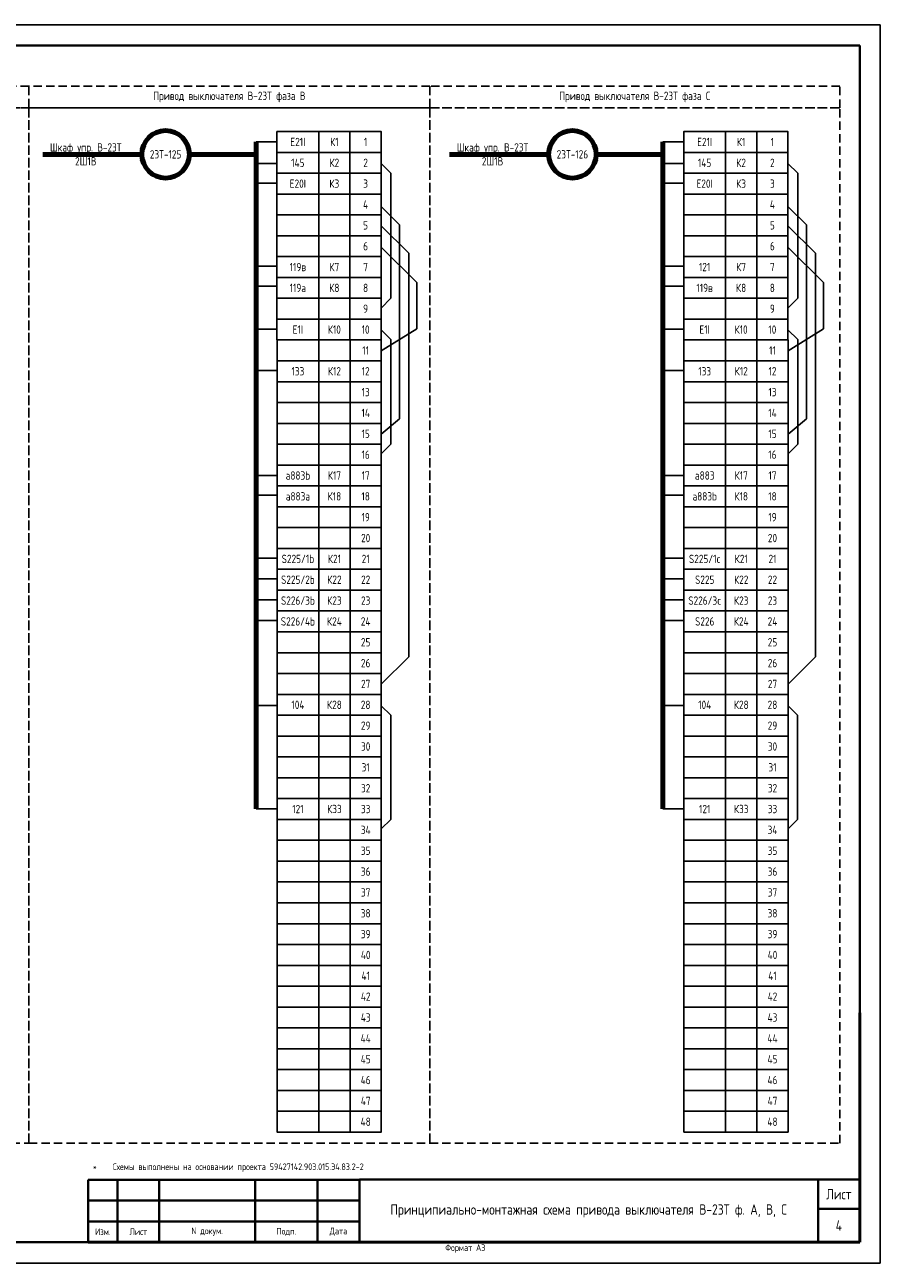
# Model space of a CAD drawing. Header units: millimetres. Extents: x 3972 to 7513, y 1417 to 2199.
# Tile 6 of 16: x 5490 to 5695, y 1779 to 2076. Entities that reach past the tile are written whole.
import ezdxf

# ---------------------------------------------------------------- set-up
doc = ezdxf.new("R2010")
doc.units = ezdxf.units.MM
doc.linetypes.add('JIS_02_2.0', pattern=[3, 2, -1])
doc.layers.add('основная 0.5', color=7, linetype='Continuous', lineweight=50)
doc.styles.add('SIMPLEX', font='GOST.ttf', dxfattribs={"height": 5})

msp = doc.modelspace()

# ---------------------------------------------------------------- linework, layer by layer
for p, q in [((5275.45, 2075.61), (5695.46, 2075.61)), ((5695.46, 1778.56), (5695.46, 2075.61)), ((5695.46, 1778.56), (5695.46, 2075.61)), ((5550.79, 2047.5), (5545.79, 2047.5)), ((5648.34, 2047.5), (5643.34, 2047.5)), ((5550.79, 2042.37), (5545.79, 2042.37)), ((5575.79, 2042.34), (5578.13, 2040)), ((5648.34, 2042.37), (5643.34, 2042.37)), ((5673.34, 2042.34), (5675.69, 2040)), ((5578.13, 2040), (5578.13, 2010)), ((5675.69, 2040), (5675.69, 2010)), ((5550.79, 2037.6), (5545.79, 2037.6)), ((5648.34, 2037.6), (5643.34, 2037.6)), ((5575.79, 2032.01), (5580.2, 2027.6)), ((5673.34, 2032.01), (5677.76, 2027.6)), ((5575.79, 2027.42), (5582.39, 2020.81)), ((5580.2, 1981.13), (5580.2, 2027.6)), ((5673.34, 2027.42), (5679.95, 2020.81)), ((5677.76, 1981.13), (5677.76, 2027.6)), ((5575.79, 2022.28), (5584.3, 2013.77)), ((5582.39, 2020.81), (5582.39, 1924.01)), ((5673.34, 2022.28), (5681.85, 2013.77)), ((5679.95, 2020.81), (5679.95, 1924.01)), ((5550.79, 2017.7), (5545.79, 2017.7)), ((5648.34, 2017.7), (5643.34, 2017.7)), ((5550.79, 2012.93), (5545.79, 2012.93)), ((5584.3, 2002.7), (5584.3, 2013.77)), ((5648.34, 2012.93), (5643.34, 2012.93)), ((5681.85, 2002.7), (5681.85, 2013.77)), ((5578.13, 2010), (5575.79, 2007.65)), ((5675.69, 2010), (5673.34, 2007.65)), ((5550.79, 2002.56), (5545.79, 2002.56)), ((5575.79, 2002.43), (5578.13, 2000.09)), ((5575.81, 1997.38), (5584.3, 2002.7)), ((5648.34, 2002.56), (5643.34, 2002.56)), ((5673.34, 2002.43), (5675.69, 2000.09)), ((5673.37, 1997.38), (5681.85, 2002.7)), ((5578.13, 2000.09), (5578.13, 1975)), ((5675.69, 2000.09), (5675.69, 1975)), ((5550.79, 1992.67), (5545.79, 1992.67)), ((5648.34, 1992.67), (5643.34, 1992.67)), ((5575.81, 1977.4), (5580.2, 1981.13)), ((5673.37, 1977.4), (5677.76, 1981.13)), ((5578.13, 1975), (5575.81, 1972.68)), ((5675.69, 1975), (5673.37, 1972.68)), ((5550.79, 1967.52), (5545.79, 1967.52)), ((5648.34, 1967.52), (5643.34, 1967.52)), ((5550.79, 1962.75), (5545.79, 1962.75)), ((5648.34, 1962.75), (5643.34, 1962.75)), ((5550.79, 1947.66), (5545.79, 1947.66)), ((5648.34, 1947.66), (5643.34, 1947.66)), ((5550.79, 1942.73), (5545.79, 1942.73)), ((5648.34, 1942.73), (5643.34, 1942.73)), ((5550.79, 1937.65), (5545.79, 1937.65)), ((5648.34, 1937.65), (5643.34, 1937.65)), ((5550.79, 1932.71), (5545.79, 1932.71)), ((5648.34, 1932.71), (5643.34, 1932.71)), ((5575.81, 1917.43), (5582.39, 1924.01)), ((5673.37, 1917.43), (5679.95, 1924.01)), ((5550.79, 1912.32), (5545.79, 1912.32)), ((5575.81, 1912.28), (5578.09, 1910)), ((5648.34, 1912.32), (5643.34, 1912.32)), ((5673.37, 1912.28), (5675.65, 1910)), ((5578.09, 1910), (5578.09, 1885)), ((5675.65, 1910), (5675.65, 1885)), ((5550.79, 1887.57), (5545.79, 1887.57)), ((5648.34, 1887.57), (5643.34, 1887.57)), ((5578.09, 1885), (5575.81, 1882.72)), ((5675.65, 1885), (5673.37, 1882.72)), ((5275.45, 1778.56), (5695.46, 1778.56))]:
    msp.add_line(p, q)
at = {"lineweight": 40}
for p, q in [((5295.45, 2070.61), (5690.54, 2070.61)), ((5690.54, 2070.61), (5690.54, 1783.61)), ((5505.54, 1798.6), (5570.54, 1798.6)), ((5680.54, 1798.61), (5680.54, 1783.61)), ((5505.54, 1793.6), (5570.54, 1793.6)), ((5680.54, 1791.61), (5690.54, 1791.61)), ((5505.54, 1788.6), (5570.54, 1788.6)), ((5295.45, 1783.61), (5690.54, 1783.61))]:
    msp.add_line(p, q, dxfattribs=at)
at = {"lineweight": 80}
for p, q in [((5545.79, 1887.57), (5545.79, 2047.5)), ((5643.34, 1887.57), (5643.34, 2047.5)), ((5518.38, 2044.53), (5494.63, 2044.53)), ((5545.79, 2044.53), (5529.78, 2044.53)), ((5615.94, 2044.53), (5592.19, 2044.53)), ((5643.34, 2044.53), (5627.34, 2044.53))]:
    msp.add_line(p, q, dxfattribs=at)
at = {"color": 32, "linetype": 'JIS_02_2.0', "true_color": 0xcd6928}
for points in [[(5491.29, 2060.88), (5298.15, 2060.88), (5298.15, 2055.69), (5491.29, 2055.69)], [(5587.43, 2060.88), (5491.29, 2060.88), (5491.29, 2055.69), (5587.43, 2055.69)], [(5685.74, 2060.88), (5587.43, 2060.88), (5587.43, 2055.69), (5685.74, 2055.69)], [(5491.29, 2055.69), (5298.15, 2055.69), (5298.15, 1807.38), (5491.29, 1807.38)], [(5587.43, 2055.69), (5491.29, 2055.69), (5491.29, 1807.38), (5587.43, 1807.38)], [(5685.74, 2055.69), (5587.43, 2055.69), (5587.43, 1807.38), (5685.74, 1807.38)]]:
    msp.add_lwpolyline(points, close=True, dxfattribs=at)
for points in [[(5560.79, 2045), (5550.79, 2045), (5550.79, 2050), (5560.79, 2050)], [(5560.79, 2045), (5568.29, 2045), (5568.29, 2050), (5560.79, 2050)], [(5568.29, 2045), (5575.79, 2045), (5575.79, 2050), (5568.29, 2050)], [(5658.34, 2045), (5648.34, 2045), (5648.34, 2050), (5658.34, 2050)], [(5658.34, 2045), (5665.84, 2045), (5665.84, 2050), (5658.34, 2050)], [(5665.84, 2045), (5673.34, 2045), (5673.34, 2050), (5665.84, 2050)], [(5560.79, 2040), (5550.79, 2040), (5550.79, 2045), (5560.79, 2045)], [(5560.79, 2040), (5568.29, 2040), (5568.29, 2045), (5560.79, 2045)], [(5568.29, 2040), (5575.79, 2040), (5575.79, 2045), (5568.29, 2045)], [(5658.34, 2040), (5648.34, 2040), (5648.34, 2045), (5658.34, 2045)], [(5658.34, 2040), (5665.84, 2040), (5665.84, 2045), (5658.34, 2045)], [(5665.84, 2040), (5673.34, 2040), (5673.34, 2045), (5665.84, 2045)], [(5560.79, 2035), (5550.79, 2035), (5550.79, 2040), (5560.79, 2040)], [(5560.79, 2035), (5568.29, 2035), (5568.29, 2040), (5560.79, 2040)], [(5568.29, 2035), (5575.79, 2035), (5575.79, 2040), (5568.29, 2040)], [(5658.34, 2035), (5648.34, 2035), (5648.34, 2040), (5658.34, 2040)], [(5658.34, 2035), (5665.84, 2035), (5665.84, 2040), (5658.34, 2040)], [(5665.84, 2035), (5673.34, 2035), (5673.34, 2040), (5665.84, 2040)], [(5560.79, 2030), (5550.79, 2030), (5550.79, 2035), (5560.79, 2035)], [(5560.79, 2030), (5568.29, 2030), (5568.29, 2035), (5560.79, 2035)], [(5568.29, 2030), (5575.79, 2030), (5575.79, 2035), (5568.29, 2035)], [(5658.34, 2030), (5648.34, 2030), (5648.34, 2035), (5658.34, 2035)], [(5658.34, 2030), (5665.84, 2030), (5665.84, 2035), (5658.34, 2035)], [(5665.84, 2030), (5673.34, 2030), (5673.34, 2035), (5665.84, 2035)], [(5560.79, 2025), (5550.79, 2025), (5550.79, 2030), (5560.79, 2030)], [(5560.79, 2025), (5568.29, 2025), (5568.29, 2030), (5560.79, 2030)], [(5568.29, 2025), (5575.79, 2025), (5575.79, 2030), (5568.29, 2030)], [(5658.34, 2025), (5648.34, 2025), (5648.34, 2030), (5658.34, 2030)], [(5658.34, 2025), (5665.84, 2025), (5665.84, 2030), (5658.34, 2030)], [(5665.84, 2025), (5673.34, 2025), (5673.34, 2030), (5665.84, 2030)], [(5560.79, 2020), (5550.79, 2020), (5550.79, 2025), (5560.79, 2025)], [(5560.79, 2020), (5568.29, 2020), (5568.29, 2025), (5560.79, 2025)], [(5568.29, 2020), (5575.79, 2020), (5575.79, 2025), (5568.29, 2025)], [(5658.34, 2020), (5648.34, 2020), (5648.34, 2025), (5658.34, 2025)], [(5658.34, 2020), (5665.84, 2020), (5665.84, 2025), (5658.34, 2025)], [(5665.84, 2020), (5673.34, 2020), (5673.34, 2025), (5665.84, 2025)], [(5560.79, 2015), (5550.79, 2015), (5550.79, 2020), (5560.79, 2020)], [(5560.79, 2015), (5568.29, 2015), (5568.29, 2020), (5560.79, 2020)], [(5568.29, 2015), (5575.79, 2015), (5575.79, 2020), (5568.29, 2020)], [(5658.34, 2015), (5648.34, 2015), (5648.34, 2020), (5658.34, 2020)], [(5658.34, 2015), (5665.84, 2015), (5665.84, 2020), (5658.34, 2020)], [(5665.84, 2015), (5673.34, 2015), (5673.34, 2020), (5665.84, 2020)], [(5560.79, 2010), (5550.79, 2010), (5550.79, 2015), (5560.79, 2015)], [(5560.79, 2010), (5568.29, 2010), (5568.29, 2015), (5560.79, 2015)], [(5568.29, 2010), (5575.79, 2010), (5575.79, 2015), (5568.29, 2015)], [(5658.34, 2010), (5648.34, 2010), (5648.34, 2015), (5658.34, 2015)], [(5658.34, 2010), (5665.84, 2010), (5665.84, 2015), (5658.34, 2015)], [(5665.84, 2010), (5673.34, 2010), (5673.34, 2015), (5665.84, 2015)], [(5560.79, 2005), (5550.79, 2005), (5550.79, 2010), (5560.79, 2010)], [(5560.79, 2005), (5568.29, 2005), (5568.29, 2010), (5560.79, 2010)], [(5568.29, 2005), (5575.79, 2005), (5575.79, 2010), (5568.29, 2010)], [(5658.34, 2005), (5648.34, 2005), (5648.34, 2010), (5658.34, 2010)], [(5658.34, 2005), (5665.84, 2005), (5665.84, 2010), (5658.34, 2010)], [(5665.84, 2005), (5673.34, 2005), (5673.34, 2010), (5665.84, 2010)], [(5560.79, 2000), (5550.79, 2000), (5550.79, 2005), (5560.79, 2005)], [(5560.79, 2000), (5568.29, 2000), (5568.29, 2005), (5560.79, 2005)], [(5568.29, 2000), (5575.79, 2000), (5575.79, 2005), (5568.29, 2005)], [(5658.34, 2000), (5648.34, 2000), (5648.34, 2005), (5658.34, 2005)], [(5658.34, 2000), (5665.84, 2000), (5665.84, 2005), (5658.34, 2005)], [(5665.84, 2000), (5673.34, 2000), (5673.34, 2005), (5665.84, 2005)], [(5560.81, 1995), (5550.81, 1995), (5550.81, 2000), (5560.81, 2000)], [(5560.81, 1995), (5568.31, 1995), (5568.31, 2000), (5560.81, 2000)], [(5568.31, 1995), (5575.81, 1995), (5575.81, 2000), (5568.31, 2000)], [(5658.37, 1995), (5648.37, 1995), (5648.37, 2000), (5658.37, 2000)], [(5658.37, 1995), (5665.87, 1995), (5665.87, 2000), (5658.37, 2000)], [(5665.87, 1995), (5673.37, 1995), (5673.37, 2000), (5665.87, 2000)], [(5560.81, 1990), (5550.81, 1990), (5550.81, 1995), (5560.81, 1995)], [(5560.81, 1990), (5550.81, 1990), (5550.81, 1995), (5560.81, 1995)], [(5560.81, 1990), (5568.31, 1990), (5568.31, 1995), (5560.81, 1995)], [(5560.81, 1990), (5568.31, 1990), (5568.31, 1995), (5560.81, 1995)], [(5568.31, 1990), (5575.81, 1990), (5575.81, 1995), (5568.31, 1995)], [(5658.37, 1990), (5648.37, 1990), (5648.37, 1995), (5658.37, 1995)], [(5658.37, 1990), (5648.37, 1990), (5648.37, 1995), (5658.37, 1995)], [(5658.37, 1990), (5665.87, 1990), (5665.87, 1995), (5658.37, 1995)], [(5658.37, 1990), (5665.87, 1990), (5665.87, 1995), (5658.37, 1995)], [(5665.87, 1990), (5673.37, 1990), (5673.37, 1995), (5665.87, 1995)], [(5560.81, 1985), (5550.81, 1985), (5550.81, 1990), (5560.81, 1990)], [(5560.81, 1985), (5568.31, 1985), (5568.31, 1990), (5560.81, 1990)], [(5568.31, 1985), (5575.81, 1985), (5575.81, 1990), (5568.31, 1990)], [(5658.37, 1985), (5648.37, 1985), (5648.37, 1990), (5658.37, 1990)], [(5658.37, 1985), (5665.87, 1985), (5665.87, 1990), (5658.37, 1990)], [(5665.87, 1985), (5673.37, 1985), (5673.37, 1990), (5665.87, 1990)], [(5560.81, 1980), (5550.81, 1980), (5550.81, 1985), (5560.81, 1985)], [(5560.81, 1980), (5568.31, 1980), (5568.31, 1985), (5560.81, 1985)], [(5568.31, 1980), (5575.81, 1980), (5575.81, 1985), (5568.31, 1985)], [(5658.37, 1980), (5648.37, 1980), (5648.37, 1985), (5658.37, 1985)], [(5658.37, 1980), (5665.87, 1980), (5665.87, 1985), (5658.37, 1985)], [(5665.87, 1980), (5673.37, 1980), (5673.37, 1985), (5665.87, 1985)], [(5560.81, 1975), (5550.81, 1975), (5550.81, 1980), (5560.81, 1980)], [(5560.81, 1975), (5568.31, 1975), (5568.31, 1980), (5560.81, 1980)], [(5568.31, 1975), (5575.81, 1975), (5575.81, 1980), (5568.31, 1980)], [(5658.37, 1975), (5648.37, 1975), (5648.37, 1980), (5658.37, 1980)], [(5658.37, 1975), (5665.87, 1975), (5665.87, 1980), (5658.37, 1980)], [(5665.87, 1975), (5673.37, 1975), (5673.37, 1980), (5665.87, 1980)], [(5560.81, 1970), (5550.81, 1970), (5550.81, 1975), (5560.81, 1975)], [(5560.81, 1970), (5568.31, 1970), (5568.31, 1975), (5560.81, 1975)], [(5568.31, 1970), (5575.81, 1970), (5575.81, 1975), (5568.31, 1975)], [(5658.37, 1970), (5648.37, 1970), (5648.37, 1975), (5658.37, 1975)], [(5658.37, 1970), (5665.87, 1970), (5665.87, 1975), (5658.37, 1975)], [(5665.87, 1970), (5673.37, 1970), (5673.37, 1975), (5665.87, 1975)], [(5560.81, 1965), (5550.81, 1965), (5550.81, 1970), (5560.81, 1970)], [(5560.81, 1965), (5568.31, 1965), (5568.31, 1970), (5560.81, 1970)], [(5568.31, 1965), (5575.81, 1965), (5575.81, 1970), (5568.31, 1970)], [(5658.37, 1965), (5648.37, 1965), (5648.37, 1970), (5658.37, 1970)], [(5658.37, 1965), (5665.87, 1965), (5665.87, 1970), (5658.37, 1970)], [(5665.87, 1965), (5673.37, 1965), (5673.37, 1970), (5665.87, 1970)], [(5560.81, 1960), (5550.81, 1960), (5550.81, 1965), (5560.81, 1965)], [(5560.81, 1960), (5550.81, 1960), (5550.81, 1965), (5560.81, 1965)], [(5560.81, 1960), (5568.31, 1960), (5568.31, 1965), (5560.81, 1965)], [(5560.81, 1960), (5568.31, 1960), (5568.31, 1965), (5560.81, 1965)], [(5568.31, 1960), (5575.81, 1960), (5575.81, 1965), (5568.31, 1965)], [(5658.37, 1960), (5648.37, 1960), (5648.37, 1965), (5658.37, 1965)], [(5658.37, 1960), (5648.37, 1960), (5648.37, 1965), (5658.37, 1965)], [(5658.37, 1960), (5665.87, 1960), (5665.87, 1965), (5658.37, 1965)], [(5658.37, 1960), (5665.87, 1960), (5665.87, 1965), (5658.37, 1965)], [(5665.87, 1960), (5673.37, 1960), (5673.37, 1965), (5665.87, 1965)], [(5560.81, 1955), (5550.81, 1955), (5550.81, 1960), (5560.81, 1960)], [(5560.81, 1955), (5568.31, 1955), (5568.31, 1960), (5560.81, 1960)], [(5568.31, 1955), (5575.81, 1955), (5575.81, 1960), (5568.31, 1960)], [(5658.37, 1955), (5648.37, 1955), (5648.37, 1960), (5658.37, 1960)], [(5658.37, 1955), (5665.87, 1955), (5665.87, 1960), (5658.37, 1960)], [(5665.87, 1955), (5673.37, 1955), (5673.37, 1960), (5665.87, 1960)], [(5560.81, 1950), (5550.81, 1950), (5550.81, 1955), (5560.81, 1955)], [(5560.81, 1950), (5568.31, 1950), (5568.31, 1955), (5560.81, 1955)], [(5568.31, 1950), (5575.81, 1950), (5575.81, 1955), (5568.31, 1955)], [(5658.37, 1950), (5648.37, 1950), (5648.37, 1955), (5658.37, 1955)], [(5658.37, 1950), (5665.87, 1950), (5665.87, 1955), (5658.37, 1955)], [(5665.87, 1950), (5673.37, 1950), (5673.37, 1955), (5665.87, 1955)], [(5560.81, 1945), (5550.81, 1945), (5550.81, 1950), (5560.81, 1950)], [(5560.81, 1945), (5568.31, 1945), (5568.31, 1950), (5560.81, 1950)], [(5568.31, 1945), (5575.81, 1945), (5575.81, 1950), (5568.31, 1950)], [(5658.37, 1945), (5648.37, 1945), (5648.37, 1950), (5658.37, 1950)], [(5658.37, 1945), (5665.87, 1945), (5665.87, 1950), (5658.37, 1950)], [(5665.87, 1945), (5673.37, 1945), (5673.37, 1950), (5665.87, 1950)], [(5560.81, 1940), (5550.81, 1940), (5550.81, 1945), (5560.81, 1945)], [(5560.81, 1940), (5568.31, 1940), (5568.31, 1945), (5560.81, 1945)], [(5568.31, 1940), (5575.81, 1940), (5575.81, 1945), (5568.31, 1945)], [(5658.37, 1940), (5648.37, 1940), (5648.37, 1945), (5658.37, 1945)], [(5658.37, 1940), (5665.87, 1940), (5665.87, 1945), (5658.37, 1945)], [(5665.87, 1940), (5673.37, 1940), (5673.37, 1945), (5665.87, 1945)], [(5560.81, 1935), (5550.81, 1935), (5550.81, 1940), (5560.81, 1940)], [(5560.81, 1935), (5550.81, 1935), (5550.81, 1940), (5560.81, 1940)], [(5560.81, 1935), (5568.31, 1935), (5568.31, 1940), (5560.81, 1940)], [(5560.81, 1935), (5568.31, 1935), (5568.31, 1940), (5560.81, 1940)], [(5568.31, 1935), (5575.81, 1935), (5575.81, 1940), (5568.31, 1940)], [(5658.37, 1935), (5648.37, 1935), (5648.37, 1940), (5658.37, 1940)], [(5658.37, 1935), (5648.37, 1935), (5648.37, 1940), (5658.37, 1940)], [(5658.37, 1935), (5665.87, 1935), (5665.87, 1940), (5658.37, 1940)], [(5658.37, 1935), (5665.87, 1935), (5665.87, 1940), (5658.37, 1940)], [(5665.87, 1935), (5673.37, 1935), (5673.37, 1940), (5665.87, 1940)], [(5560.81, 1930), (5550.81, 1930), (5550.81, 1935), (5560.81, 1935)], [(5560.81, 1930), (5568.31, 1930), (5568.31, 1935), (5560.81, 1935)], [(5568.31, 1930), (5575.81, 1930), (5575.81, 1935), (5568.31, 1935)], [(5658.37, 1930), (5648.37, 1930), (5648.37, 1935), (5658.37, 1935)], [(5658.37, 1930), (5665.87, 1930), (5665.87, 1935), (5658.37, 1935)], [(5665.87, 1930), (5673.37, 1930), (5673.37, 1935), (5665.87, 1935)], [(5560.81, 1925), (5550.81, 1925), (5550.81, 1930), (5560.81, 1930)], [(5560.81, 1925), (5568.31, 1925), (5568.31, 1930), (5560.81, 1930)], [(5568.31, 1925), (5575.81, 1925), (5575.81, 1930), (5568.31, 1930)], [(5658.37, 1925), (5648.37, 1925), (5648.37, 1930), (5658.37, 1930)], [(5658.37, 1925), (5665.87, 1925), (5665.87, 1930), (5658.37, 1930)], [(5665.87, 1925), (5673.37, 1925), (5673.37, 1930), (5665.87, 1930)], [(5560.81, 1920), (5550.81, 1920), (5550.81, 1925), (5560.81, 1925)], [(5560.81, 1920), (5568.31, 1920), (5568.31, 1925), (5560.81, 1925)], [(5568.31, 1920), (5575.81, 1920), (5575.81, 1925), (5568.31, 1925)], [(5658.37, 1920), (5648.37, 1920), (5648.37, 1925), (5658.37, 1925)], [(5658.37, 1920), (5665.87, 1920), (5665.87, 1925), (5658.37, 1925)], [(5665.87, 1920), (5673.37, 1920), (5673.37, 1925), (5665.87, 1925)], [(5560.81, 1915), (5550.81, 1915), (5550.81, 1920), (5560.81, 1920)], [(5560.81, 1915), (5568.31, 1915), (5568.31, 1920), (5560.81, 1920)], [(5568.31, 1915), (5575.81, 1915), (5575.81, 1920), (5568.31, 1920)], [(5658.37, 1915), (5648.37, 1915), (5648.37, 1920), (5658.37, 1920)], [(5658.37, 1915), (5665.87, 1915), (5665.87, 1920), (5658.37, 1920)], [(5665.87, 1915), (5673.37, 1915), (5673.37, 1920), (5665.87, 1920)], [(5560.81, 1910), (5550.81, 1910), (5550.81, 1915), (5560.81, 1915)], [(5560.81, 1910), (5568.31, 1910), (5568.31, 1915), (5560.81, 1915)], [(5568.31, 1910), (5575.81, 1910), (5575.81, 1915), (5568.31, 1915)], [(5658.37, 1910), (5648.37, 1910), (5648.37, 1915), (5658.37, 1915)], [(5658.37, 1910), (5665.87, 1910), (5665.87, 1915), (5658.37, 1915)], [(5665.87, 1910), (5673.37, 1910), (5673.37, 1915), (5665.87, 1915)], [(5560.81, 1905), (5550.81, 1905), (5550.81, 1910), (5560.81, 1910)], [(5560.81, 1905), (5568.31, 1905), (5568.31, 1910), (5560.81, 1910)], [(5568.31, 1905), (5575.81, 1905), (5575.81, 1910), (5568.31, 1910)], [(5658.37, 1905), (5648.37, 1905), (5648.37, 1910), (5658.37, 1910)], [(5658.37, 1905), (5665.87, 1905), (5665.87, 1910), (5658.37, 1910)], [(5665.87, 1905), (5673.37, 1905), (5673.37, 1910), (5665.87, 1910)], [(5560.81, 1900), (5550.81, 1900), (5550.81, 1905), (5560.81, 1905)], [(5560.81, 1900), (5568.31, 1900), (5568.31, 1905), (5560.81, 1905)], [(5568.31, 1900), (5575.81, 1900), (5575.81, 1905), (5568.31, 1905)], [(5658.37, 1900), (5648.37, 1900), (5648.37, 1905), (5658.37, 1905)], [(5658.37, 1900), (5665.87, 1900), (5665.87, 1905), (5658.37, 1905)], [(5665.87, 1900), (5673.37, 1900), (5673.37, 1905), (5665.87, 1905)], [(5560.81, 1895), (5550.81, 1895), (5550.81, 1900), (5560.81, 1900)], [(5560.81, 1895), (5568.31, 1895), (5568.31, 1900), (5560.81, 1900)], [(5568.31, 1895), (5575.81, 1895), (5575.81, 1900), (5568.31, 1900)], [(5658.37, 1895), (5648.37, 1895), (5648.37, 1900), (5658.37, 1900)], [(5658.37, 1895), (5665.87, 1895), (5665.87, 1900), (5658.37, 1900)], [(5665.87, 1895), (5673.37, 1895), (5673.37, 1900), (5665.87, 1900)], [(5560.81, 1890), (5550.81, 1890), (5550.81, 1895), (5560.81, 1895)], [(5560.81, 1890), (5568.31, 1890), (5568.31, 1895), (5560.81, 1895)], [(5568.31, 1890), (5575.81, 1890), (5575.81, 1895), (5568.31, 1895)], [(5658.37, 1890), (5648.37, 1890), (5648.37, 1895), (5658.37, 1895)], [(5658.37, 1890), (5665.87, 1890), (5665.87, 1895), (5658.37, 1895)], [(5665.87, 1890), (5673.37, 1890), (5673.37, 1895), (5665.87, 1895)], [(5560.81, 1885), (5550.81, 1885), (5550.81, 1890), (5560.81, 1890)], [(5560.81, 1885), (5568.31, 1885), (5568.31, 1890), (5560.81, 1890)], [(5568.31, 1885), (5575.81, 1885), (5575.81, 1890), (5568.31, 1890)], [(5658.37, 1885), (5648.37, 1885), (5648.37, 1890), (5658.37, 1890)], [(5658.37, 1885), (5665.87, 1885), (5665.87, 1890), (5658.37, 1890)], [(5665.87, 1885), (5673.37, 1885), (5673.37, 1890), (5665.87, 1890)], [(5560.81, 1880), (5550.81, 1880), (5550.81, 1885), (5560.81, 1885)], [(5560.81, 1880), (5568.31, 1880), (5568.31, 1885), (5560.81, 1885)], [(5568.31, 1880), (5575.81, 1880), (5575.81, 1885), (5568.31, 1885)], [(5658.37, 1880), (5648.37, 1880), (5648.37, 1885), (5658.37, 1885)], [(5658.37, 1880), (5665.87, 1880), (5665.87, 1885), (5658.37, 1885)], [(5665.87, 1880), (5673.37, 1880), (5673.37, 1885), (5665.87, 1885)], [(5560.81, 1875), (5550.81, 1875), (5550.81, 1880), (5560.81, 1880)], [(5560.81, 1875), (5568.31, 1875), (5568.31, 1880), (5560.81, 1880)], [(5568.31, 1875), (5575.81, 1875), (5575.81, 1880), (5568.31, 1880)], [(5658.37, 1875), (5648.37, 1875), (5648.37, 1880), (5658.37, 1880)], [(5658.37, 1875), (5665.87, 1875), (5665.87, 1880), (5658.37, 1880)], [(5665.87, 1875), (5673.37, 1875), (5673.37, 1880), (5665.87, 1880)], [(5560.81, 1870), (5550.81, 1870), (5550.81, 1875), (5560.81, 1875)], [(5560.81, 1870), (5568.31, 1870), (5568.31, 1875), (5560.81, 1875)], [(5568.31, 1870), (5575.81, 1870), (5575.81, 1875), (5568.31, 1875)], [(5658.37, 1870), (5648.37, 1870), (5648.37, 1875), (5658.37, 1875)], [(5658.37, 1870), (5665.87, 1870), (5665.87, 1875), (5658.37, 1875)], [(5665.87, 1870), (5673.37, 1870), (5673.37, 1875), (5665.87, 1875)], [(5560.81, 1865), (5550.81, 1865), (5550.81, 1870), (5560.81, 1870)], [(5560.81, 1865), (5568.31, 1865), (5568.31, 1870), (5560.81, 1870)], [(5568.31, 1865), (5575.81, 1865), (5575.81, 1870), (5568.31, 1870)], [(5658.37, 1865), (5648.37, 1865), (5648.37, 1870), (5658.37, 1870)], [(5658.37, 1865), (5665.87, 1865), (5665.87, 1870), (5658.37, 1870)], [(5665.87, 1865), (5673.37, 1865), (5673.37, 1870), (5665.87, 1870)], [(5560.81, 1860), (5550.81, 1860), (5550.81, 1865), (5560.81, 1865)], [(5560.81, 1860), (5568.31, 1860), (5568.31, 1865), (5560.81, 1865)], [(5568.31, 1860), (5575.81, 1860), (5575.81, 1865), (5568.31, 1865)], [(5658.37, 1860), (5648.37, 1860), (5648.37, 1865), (5658.37, 1865)], [(5658.37, 1860), (5665.87, 1860), (5665.87, 1865), (5658.37, 1865)], [(5665.87, 1860), (5673.37, 1860), (5673.37, 1865), (5665.87, 1865)], [(5560.81, 1855), (5550.81, 1855), (5550.81, 1860), (5560.81, 1860)], [(5560.81, 1855), (5568.31, 1855), (5568.31, 1860), (5560.81, 1860)], [(5568.31, 1855), (5575.81, 1855), (5575.81, 1860), (5568.31, 1860)], [(5658.37, 1855), (5648.37, 1855), (5648.37, 1860), (5658.37, 1860)], [(5658.37, 1855), (5665.87, 1855), (5665.87, 1860), (5658.37, 1860)], [(5665.87, 1855), (5673.37, 1855), (5673.37, 1860), (5665.87, 1860)], [(5560.81, 1850), (5550.81, 1850), (5550.81, 1855), (5560.81, 1855)], [(5560.81, 1850), (5568.31, 1850), (5568.31, 1855), (5560.81, 1855)], [(5568.31, 1850), (5575.81, 1850), (5575.81, 1855), (5568.31, 1855)], [(5658.37, 1850), (5648.37, 1850), (5648.37, 1855), (5658.37, 1855)], [(5658.37, 1850), (5665.87, 1850), (5665.87, 1855), (5658.37, 1855)], [(5665.87, 1850), (5673.37, 1850), (5673.37, 1855), (5665.87, 1855)], [(5560.81, 1845), (5550.81, 1845), (5550.81, 1850), (5560.81, 1850)], [(5560.81, 1845), (5568.31, 1845), (5568.31, 1850), (5560.81, 1850)], [(5568.31, 1845), (5575.81, 1845), (5575.81, 1850), (5568.31, 1850)], [(5658.37, 1845), (5648.37, 1845), (5648.37, 1850), (5658.37, 1850)], [(5658.37, 1845), (5665.87, 1845), (5665.87, 1850), (5658.37, 1850)], [(5665.87, 1845), (5673.37, 1845), (5673.37, 1850), (5665.87, 1850)], [(5560.81, 1840), (5550.81, 1840), (5550.81, 1845), (5560.81, 1845)], [(5560.81, 1840), (5568.31, 1840), (5568.31, 1845), (5560.81, 1845)], [(5568.31, 1840), (5575.81, 1840), (5575.81, 1845), (5568.31, 1845)], [(5658.37, 1840), (5648.37, 1840), (5648.37, 1845), (5658.37, 1845)], [(5658.37, 1840), (5665.87, 1840), (5665.87, 1845), (5658.37, 1845)], [(5665.87, 1840), (5673.37, 1840), (5673.37, 1845), (5665.87, 1845)], [(5560.81, 1835), (5550.81, 1835), (5550.81, 1840), (5560.81, 1840)], [(5560.81, 1835), (5568.31, 1835), (5568.31, 1840), (5560.81, 1840)], [(5568.31, 1835), (5575.81, 1835), (5575.81, 1840), (5568.31, 1840)], [(5658.37, 1835), (5648.37, 1835), (5648.37, 1840), (5658.37, 1840)], [(5658.37, 1835), (5665.87, 1835), (5665.87, 1840), (5658.37, 1840)], [(5665.87, 1835), (5673.37, 1835), (5673.37, 1840), (5665.87, 1840)], [(5560.81, 1830), (5550.81, 1830), (5550.81, 1835), (5560.81, 1835)], [(5560.81, 1830), (5568.31, 1830), (5568.31, 1835), (5560.81, 1835)], [(5568.31, 1830), (5575.81, 1830), (5575.81, 1835), (5568.31, 1835)], [(5658.37, 1830), (5648.37, 1830), (5648.37, 1835), (5658.37, 1835)], [(5658.37, 1830), (5665.87, 1830), (5665.87, 1835), (5658.37, 1835)], [(5665.87, 1830), (5673.37, 1830), (5673.37, 1835), (5665.87, 1835)], [(5560.81, 1825), (5550.81, 1825), (5550.81, 1830), (5560.81, 1830)], [(5560.81, 1825), (5568.31, 1825), (5568.31, 1830), (5560.81, 1830)], [(5568.31, 1825), (5575.81, 1825), (5575.81, 1830), (5568.31, 1830)], [(5658.37, 1825), (5648.37, 1825), (5648.37, 1830), (5658.37, 1830)], [(5658.37, 1825), (5665.87, 1825), (5665.87, 1830), (5658.37, 1830)], [(5665.87, 1825), (5673.37, 1825), (5673.37, 1830), (5665.87, 1830)], [(5560.81, 1820), (5550.81, 1820), (5550.81, 1825), (5560.81, 1825)], [(5560.81, 1820), (5568.31, 1820), (5568.31, 1825), (5560.81, 1825)], [(5568.31, 1820), (5575.81, 1820), (5575.81, 1825), (5568.31, 1825)], [(5658.37, 1820), (5648.37, 1820), (5648.37, 1825), (5658.37, 1825)], [(5658.37, 1820), (5665.87, 1820), (5665.87, 1825), (5658.37, 1825)], [(5665.87, 1820), (5673.37, 1820), (5673.37, 1825), (5665.87, 1825)], [(5560.81, 1815), (5550.81, 1815), (5550.81, 1820), (5560.81, 1820)], [(5560.81, 1815), (5568.31, 1815), (5568.31, 1820), (5560.81, 1820)], [(5568.31, 1815), (5575.81, 1815), (5575.81, 1820), (5568.31, 1820)], [(5658.37, 1815), (5648.37, 1815), (5648.37, 1820), (5658.37, 1820)], [(5658.37, 1815), (5665.87, 1815), (5665.87, 1820), (5658.37, 1820)], [(5665.87, 1815), (5673.37, 1815), (5673.37, 1820), (5665.87, 1820)], [(5560.81, 1810), (5550.81, 1810), (5550.81, 1815), (5560.81, 1815)], [(5560.81, 1810), (5568.31, 1810), (5568.31, 1815), (5560.81, 1815)], [(5568.31, 1810), (5575.81, 1810), (5575.81, 1815), (5568.31, 1815)], [(5658.37, 1810), (5648.37, 1810), (5648.37, 1815), (5658.37, 1815)], [(5658.37, 1810), (5665.87, 1810), (5665.87, 1815), (5658.37, 1815)], [(5665.87, 1810), (5673.37, 1810), (5673.37, 1815), (5665.87, 1815)]]:
    msp.add_lwpolyline(points, close=True)
at = {"lineweight": 80}
for centre in [(5524.08, 2044.53), (5621.64, 2044.53)]:
    msp.add_circle(centre, 5.7, dxfattribs=at)
at = {"layer": 'основная 0.5', "color": 0}
for p, q in [((5690.54, 1783.61), (5690.54, 1838.61)), ((5505.54, 1783.61), (5690.54, 1783.61))]:
    msp.add_line(p, q, dxfattribs=at)
at = {"layer": 'основная 0.5', "lineweight": 40}
for p, q in [((5505.54, 1798.6), (5505.54, 1783.61)), ((5512.54, 1783.61), (5512.54, 1798.6)), ((5522.54, 1783.61), (5522.54, 1798.6)), ((5545.54, 1783.61), (5545.54, 1798.6)), ((5560.54, 1783.61), (5560.54, 1798.6)), ((5570.54, 1783.61), (5570.54, 1798.61)), ((5570.54, 1798.61), (5690.54, 1798.61))]:
    msp.add_line(p, q, dxfattribs=at)

# ---------------------------------------------------------------- texts
at = {"char_height": 2, "attachment_point": 5, "style": 'SIMPLEX'}
for s, insert, width in [('Привод выключателя В-23Т фаза В', (5539.36, 2058.29), 96.144), ('Привод выключателя В-23Т фаза С', (5636.59, 2058.29), 98.3058), ('Шкаф упр. В-23Т\\P2Ш1В', (5504.93, 2044.53), 25.4866), ('E21I', (5555.79, 2047.5), 10), ('К1', (5564.54, 2047.5), 7.5), ('1', (5572.04, 2047.5), 7.5), ('Шкаф упр. В-23Т\\P2Ш1В', (5602.48, 2044.53), 25.4866), ('E21I', (5653.34, 2047.5), 10), ('К1', (5662.09, 2047.5), 7.5), ('1', (5669.59, 2047.5), 7.5), ('23Т-125', (5524.08, 2044.53), 9.9109), ('145', (5555.79, 2042.5), 10), ('К2', (5564.54, 2042.5), 7.5), ('2', (5572.04, 2042.5), 7.5), ('23Т-126', (5621.64, 2044.53), 9.9109), ('145', (5653.34, 2042.5), 10), ('К2', (5662.09, 2042.5), 7.5), ('2', (5669.59, 2042.5), 7.5), ('E20I', (5555.79, 2037.5), 10), ('К3', (5564.54, 2037.5), 7.5), ('3', (5572.04, 2037.5), 7.5), ('E20I', (5653.34, 2037.5), 10), ('К3', (5662.09, 2037.5), 7.5), ('3', (5669.59, 2037.5), 7.5), ('4', (5572.04, 2032.5), 7.5), ('4', (5669.59, 2032.5), 7.5), ('5', (5572.04, 2027.5), 7.5), ('5', (5669.59, 2027.5), 7.5), ('6', (5572.04, 2022.5), 7.5), ('6', (5669.59, 2022.5), 7.5), ('119в', (5555.79, 2017.5), 10), ('К7', (5564.54, 2017.5), 7.5), ('7', (5572.04, 2017.5), 7.5), ('121', (5653.34, 2017.5), 10), ('К7', (5662.09, 2017.5), 7.5), ('7', (5669.59, 2017.5), 7.5), ('119а', (5555.79, 2012.5), 10), ('К8', (5564.54, 2012.5), 7.5), ('8', (5572.04, 2012.5), 7.5), ('119в', (5653.34, 2012.5), 10), ('К8', (5662.09, 2012.5), 7.5), ('8', (5669.59, 2012.5), 7.5), ('9', (5572.04, 2007.5), 7.5), ('9', (5669.59, 2007.5), 7.5), ('E1I', (5555.79, 2002.5), 10), ('К10', (5564.54, 2002.5), 7.5), ('10', (5572.04, 2002.5), 7.5), ('E1I', (5653.34, 2002.5), 10), ('К10', (5662.09, 2002.5), 7.5), ('10', (5669.59, 2002.5), 7.5), ('11', (5572.06, 1997.5), 7.5), ('11', (5669.62, 1997.5), 7.5), ('133', (5555.81, 1992.5), 10), ('К12', (5564.56, 1992.5), 7.5), ('12', (5572.06, 1992.5), 7.5), ('133', (5653.37, 1992.5), 10), ('К12', (5662.12, 1992.5), 7.5), ('12', (5669.62, 1992.5), 7.5), ('13', (5572.06, 1987.5), 7.5), ('13', (5669.62, 1987.5), 7.5), ('14', (5572.06, 1982.5), 7.5), ('14', (5669.62, 1982.5), 7.5), ('15', (5572.06, 1977.5), 7.5), ('15', (5669.62, 1977.5), 7.5), ('16', (5572.06, 1972.5), 7.5), ('16', (5669.62, 1972.5), 7.5), ('a883b', (5555.81, 1967.5), 10), ('К17', (5564.56, 1967.5), 7.5), ('17', (5572.06, 1967.5), 7.5), ('a883', (5653.37, 1967.5), 10), ('К17', (5662.12, 1967.5), 7.5), ('17', (5669.62, 1967.5), 7.5), ('a883а', (5555.81, 1962.5), 10), ('К18', (5564.56, 1962.5), 7.5), ('18', (5572.06, 1962.5), 7.5), ('a883b', (5653.37, 1962.5), 10), ('К18', (5662.12, 1962.5), 7.5), ('18', (5669.62, 1962.5), 7.5), ('19', (5572.06, 1957.5), 7.5), ('19', (5669.62, 1957.5), 7.5), ('20', (5572.06, 1952.5), 7.5), ('20', (5669.62, 1952.5), 7.5), ('S225/1b', (5555.81, 1947.5), 10), ('К21', (5564.56, 1947.5), 7.5), ('21', (5572.06, 1947.5), 7.5), ('S225/1c', (5653.37, 1947.5), 10), ('К21', (5662.12, 1947.5), 7.5), ('21', (5669.62, 1947.5), 7.5), ('S225/2b', (5555.81, 1942.5), 10), ('К22', (5564.56, 1942.5), 7.5), ('22', (5572.06, 1942.5), 7.5), ('S225', (5653.37, 1942.5), 10), ('К22', (5662.12, 1942.5), 7.5), ('22', (5669.62, 1942.5), 7.5), ('S226/3b', (5555.81, 1937.5), 10), ('К23', (5564.56, 1937.5), 7.5), ('23', (5572.06, 1937.5), 7.5), ('\\pxt1;S226/3c', (5653.37, 1937.5), 10), ('К23', (5662.12, 1937.5), 7.5), ('23', (5669.62, 1937.5), 7.5), ('S226/4b', (5555.81, 1932.5), 10), ('К24', (5564.56, 1932.5), 7.5), ('24', (5572.06, 1932.5), 7.5), ('S226', (5653.37, 1932.5), 10), ('К24', (5662.12, 1932.5), 7.5), ('24', (5669.62, 1932.5), 7.5), ('25', (5572.06, 1927.5), 7.5), ('25', (5669.62, 1927.5), 7.5), ('26', (5572.06, 1922.5), 7.5), ('26', (5669.62, 1922.5), 7.5), ('27', (5572.06, 1917.5), 7.5), ('27', (5669.62, 1917.5), 7.5), ('104', (5555.81, 1912.5), 10), ('К28', (5564.56, 1912.5), 7.5), ('28', (5572.06, 1912.5), 7.5), ('104', (5653.37, 1912.5), 10), ('К28', (5662.12, 1912.5), 7.5), ('28', (5669.62, 1912.5), 7.5), ('29', (5572.06, 1907.5), 7.5), ('29', (5669.62, 1907.5), 7.5), ('30', (5572.06, 1902.5), 7.5), ('30', (5669.62, 1902.5), 7.5), ('31', (5572.06, 1897.5), 7.5), ('31', (5669.62, 1897.5), 7.5), ('32', (5572.06, 1892.5), 7.5), ('32', (5669.62, 1892.5), 7.5), ('121', (5555.81, 1887.5), 10), ('К33', (5564.56, 1887.5), 7.5), ('33', (5572.06, 1887.5), 7.5), ('121', (5653.37, 1887.5), 10), ('К33', (5662.12, 1887.5), 7.5), ('33', (5669.62, 1887.5), 7.5), ('34', (5572.06, 1882.5), 7.5), ('34', (5669.62, 1882.5), 7.5), ('35', (5572.06, 1877.5), 7.5), ('35', (5669.62, 1877.5), 7.5), ('36', (5572.06, 1872.5), 7.5), ('36', (5669.62, 1872.5), 7.5), ('37', (5572.06, 1867.5), 7.5), ('37', (5669.62, 1867.5), 7.5), ('38', (5572.06, 1862.5), 7.5), ('38', (5669.62, 1862.5), 7.5), ('39', (5572.06, 1857.5), 7.5), ('39', (5669.62, 1857.5), 7.5), ('40', (5572.06, 1852.5), 7.5), ('40', (5669.62, 1852.5), 7.5), ('41', (5572.06, 1847.5), 7.5), ('41', (5669.62, 1847.5), 7.5), ('42', (5572.06, 1842.5), 7.5), ('42', (5669.62, 1842.5), 7.5), ('43', (5572.06, 1837.5), 7.5), ('43', (5669.62, 1837.5), 7.5), ('44', (5572.06, 1832.5), 7.5), ('44', (5669.62, 1832.5), 7.5), ('45', (5572.06, 1827.5), 7.5), ('45', (5669.62, 1827.5), 7.5), ('46', (5572.06, 1822.5), 7.5), ('46', (5669.62, 1822.5), 7.5), ('47', (5572.06, 1817.5), 7.5), ('47', (5669.62, 1817.5), 7.5), ('48', (5572.06, 1812.5), 7.5), ('48', (5669.62, 1812.5), 7.5)]:
    msp.add_mtext(s, dxfattribs=dict(at, insert=insert, width=width))
at = {"lineweight": 35, "attachment_point": 5, "line_spacing_factor": 0.8, "style": 'SIMPLEX'}
for s, insert, char_height, width in [('\\pxi-3,l4,ql,t4;*^IСхемы выполнены на основании проекта 59427142.903.015.Э4.83.2-2', (5597.51, 1801.48), 1.6, 185), ('Принципиально-монтажная схема привода выключателя В-23Т ф. А, В, С', (5625.54, 1791.11), 2.5, 110), ('Лист', (5685.54, 1795.11), 2.5, 10), ('4', (5685.54, 1787.61), 2.5, 10), ('Изм.', (5509.04, 1786.11), 1.6, 7), ('Лист', (5517.54, 1786.11), 1.6, 10), ('N докум.', (5534.04, 1786.11), 1.6, 23), ('Подп.', (5553.04, 1786.11), 1.6, 15), ('Дата', (5565.54, 1786.11), 1.6, 10)]:
    msp.add_mtext(s, dxfattribs=dict(at, insert=insert, char_height=char_height, width=width))
at = {"lineweight": 30, "insert": (5591.14, 1783.08), "char_height": 1.6, "attachment_point": 1, "style": 'SIMPLEX'}
msp.add_mtext_dynamic_manual_height_columns('Формат А3', width=45.8537, gutter_width=12.5, heights=[0], dxfattribs=at)

doc.saveas('drawing.dxf')
